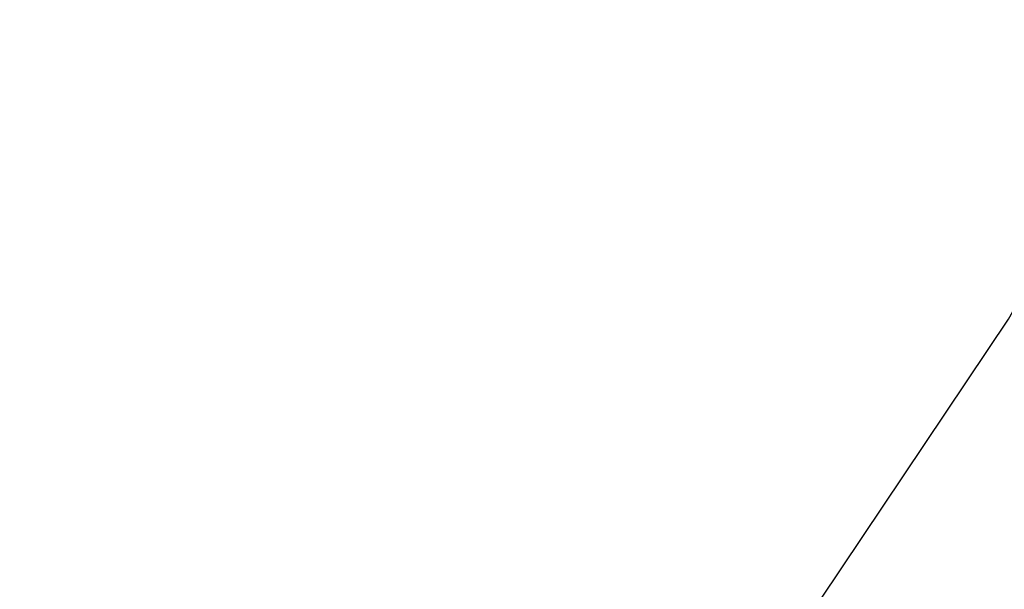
# Paper-space layout '_Trimétrica' of a CAD drawing. Header units: millimetres. Extents: x -779 to 107, y -976 to -84.
# Tile 145 of 197: x -277.46 to -267.76, y -597.36 to -591.75. Entities that reach past the tile are written whole.
import ezdxf

# ---------------------------------------------------------------- set-up
doc = ezdxf.new("R2010")
doc.units = ezdxf.units.MM

psp = doc.layouts.new('_Trimétrica')

# ---------------------------------------------------------------- linework, layer by layer
at = {"color": 7, "linetype": 'Continuous', "lineweight": 25, "flags": 128}
psp.add_lwpolyline([(-317.1773, -622.1035), (-312.3476, -621.7436), (-307.6309, -621.0735), (-303.0444, -620.0955), (-298.6048, -618.8133), (-294.3284, -617.2314), (-290.2308, -615.3558), (-286.3269, -613.1932), (-282.6309, -610.7514), (-279.1563, -608.0396), (-275.9159, -605.0674), (-272.9214, -601.8458), (-270.1837, -598.3865), (-267.7129, -594.7021), (-265.518, -590.8062), (-263.607, -586.7128), (-261.9868, -582.437), (-260.6634, -577.9943), (-259.6415, -573.401), (-258.925, -568.6738), (-258.5164, -563.8299), (-258.4173, -558.8871), (-258.6279, -553.8633)], dxfattribs=at)
at = {"color": 7, "linetype": 'Continuous', "lineweight": 25}
for points, knots in [([(-402.0302, -454.6863), (-401.7708, -454.4659), (-400.4713, -453.3619), (-397.9233, -451.6082), (-394.3914, -449.4442), (-390.6601, -447.552), (-386.7647, -445.9137), (-382.7129, -444.5396), (-378.5195, -443.431), (-374.1973, -442.5903), (-369.7591, -442.0189), (-365.2179, -441.7177), (-360.5866, -441.6873), (-355.8786, -441.9275), (-351.1076, -442.4379), (-346.2876, -443.2173), (-341.4329, -444.2641), (-336.5586, -445.5756), (-331.6794, -447.1486), (-326.8108, -448.979), (-321.9682, -451.0618), (-317.1671, -453.391), (-312.4229, -455.9599), (-307.751, -458.761), (-303.1666, -461.7856), (-298.6846, -465.0247), (-294.3195, -468.468), (-290.0855, -472.1047), (-285.9964, -475.9233), (-282.0654, -479.9116), (-278.3052, -484.0565), (-274.7279, -488.3448), (-271.3449, -492.7622), (-268.1667, -497.2944), (-265.2034, -501.9264), (-262.464, -506.6431), (-259.9566, -511.429), (-257.6887, -516.2684), (-255.6668, -521.1455), (-253.8963, -526.0444), (-252.382, -530.9492), (-251.1275, -535.8441), (-250.1357, -540.7136), (-249.4083, -545.5425), (-248.9465, -550.316), (-248.7504, -555.0198), (-248.8197, -559.6402), (-249.1533, -564.1639), (-249.7496, -568.5785), (-250.6068, -572.8722), (-251.7227, -577.0335), (-253.0949, -581.0519), (-254.7217, -584.9159), (-256.5971, -588.6179), (-258.7306, -592.1356), (-260.7626, -595.0573), (-262.1751, -596.7153), (-262.7094, -597.3424)], [0, 0, 0, 0, 0.0048103, 0.0240984, 0.0433393, 0.0625087, 0.0815904, 0.1005761, 0.1194649, 0.1382616, 0.1569744, 0.1756139, 0.1941911, 0.212717, 0.231202, 0.2496551, 0.2680841, 0.2864957, 0.3048953, 0.3232871, 0.3416745, 0.3600597, 0.3784441, 0.3968289, 0.4152149, 0.4336023, 0.4519911, 0.4703809, 0.4887711, 0.5071612, 0.5255502, 0.5439371, 0.5623211, 0.5807015, 0.5990777, 0.6174492, 0.6358161, 0.6541786, 0.6725374, 0.6908937, 0.7092488, 0.7276051, 0.7459657, 0.7643349, 0.782718, 0.8011217, 0.8195537, 0.8380233, 0.8565408, 0.8751175, 0.8937649, 0.9124944, 0.9313158, 0.9502357, 0.9692562, 0.9883728, 1, 1, 1, 1]), ([(-554.675, -592.6948), (-553.9344, -594.1433), (-551.7996, -598.3192), (-548.0837, -605.1647), (-543.4548, -613.1966), (-538.5906, -621.1335), (-533.5009, -628.9676), (-528.1903, -636.6901), (-522.665, -644.2924), (-516.9311, -651.7662), (-510.9952, -659.1032), (-504.8637, -666.2952), (-498.5435, -673.3343), (-492.0417, -680.2128), (-485.3654, -686.9229), (-478.5221, -693.4573), (-471.5192, -699.8087), (-464.3647, -705.97), (-457.0662, -711.9342), (-449.632, -717.6949), (-442.0702, -723.2455), (-434.3891, -728.5797), (-426.5973, -733.6916), (-418.7032, -738.5754), (-410.7156, -743.2256), (-402.6433, -747.6368), (-394.4953, -751.804), (-386.2804, -755.7225), (-378.0079, -759.3876), (-369.687, -762.7951), (-361.3268, -765.941), (-352.9366, -768.8217), (-344.526, -771.4336), (-336.1043, -773.7736), (-327.6809, -775.8389), (-319.2654, -777.627), (-310.8673, -779.1356), (-302.4961, -780.363), (-294.1614, -781.3074), (-285.8727, -781.9677), (-277.6396, -782.3431), (-269.4714, -782.4329), (-261.3778, -782.2371), (-253.368, -781.7559), (-245.4513, -780.9897), (-237.6369, -779.9396), (-229.9339, -778.6069), (-222.3511, -776.9933), (-214.8974, -775.1007), (-207.5814, -772.9317), (-200.4112, -770.489), (-193.3953, -767.7756), (-186.5411, -764.7952), (-179.8573, -761.5503), (-173.3478, -758.0493), (-167.0328, -754.2801), (-161.8871, -750.9634), (-158.9243, -748.8103), (-157.9309, -748.0884)], [0, 0, 0, 0, 0.009671, 0.02788, 0.046088, 0.064297, 0.082505, 0.100713, 0.11892, 0.137128, 0.155335, 0.173542, 0.191749, 0.209957, 0.228164, 0.246372, 0.26458, 0.282788, 0.300997, 0.319206, 0.337416, 0.355627, 0.373839, 0.392051, 0.410265, 0.428479, 0.446693, 0.464908, 0.483124, 0.50134, 0.519555, 0.537771, 0.555985, 0.574198, 0.592409, 0.610618, 0.628823, 0.647025, 0.665222, 0.683413, 0.701598, 0.719775, 0.737943, 0.756102, 0.77425, 0.792386, 0.810509, 0.828618, 0.846713, 0.864794, 0.882858, 0.900907, 0.918941, 0.936959, 0.954963, 0.972953, 0.990932, 1, 1, 1, 1])]:
    psp.add_open_spline(points, degree=3, knots=knots, dxfattribs=at)

doc.saveas('drawing.dxf')
